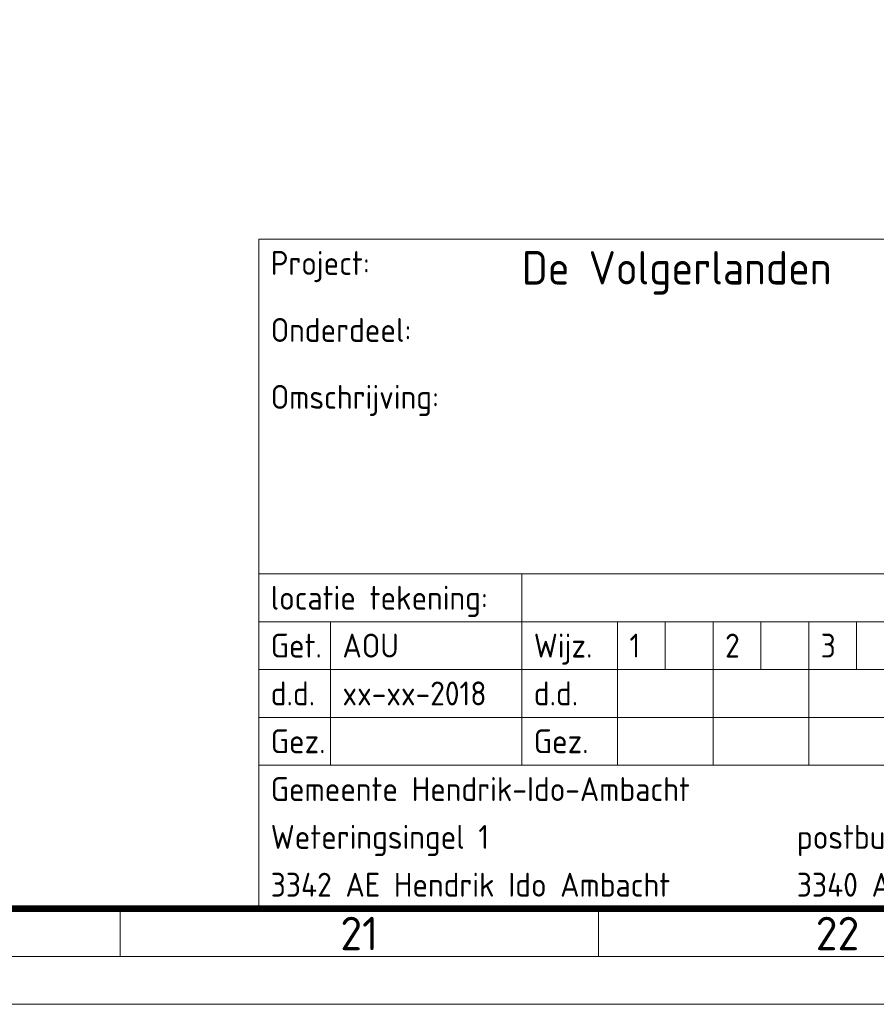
# Paper-space layout 'A0' of a CAD drawing. Header units: metres. Extents: x 0 to 1189, y 0 to 841.
# Tile 3 of 15: x 984 to 1074, y 0 to 103. Entities that reach past the tile are written whole.
import ezdxf
from ezdxf.enums import TextEntityAlignment as Align

# ---------------------------------------------------------------- set-up
doc = ezdxf.new("R2010")
doc.units = ezdxf.units.M
doc.header["$LTSCALE"] = 0.5
doc.layers.get('0').update_dxf_attribs({"lineweight": 13})
for name, color, linetype, lineweight in [('22BMALSTBC_VOLGER-ZW', 7, 'Continuous', 13), ('X-XX-AL-TEKENBLAD-S @ 1', 7, 'Continuous', 13), ('X-XX-AL-TEKENBLAD_KADER-G', 7, 'Continuous', 13), ('X-XX-AL-TEKENBLAD_KADER_ROOSTERVERDELING-G', 7, 'Continuous', 13), ('X-XX-AL-TEKENBLAD_KADER_ROOSTERVERDELING-T35', 7, 'Continuous', 13)]:
    doc.layers.add(name, color=color, linetype=linetype, lineweight=lineweight)
doc.styles.add('ambacht', font='isocp.shx')
doc.styles.add('ISO', font='iso', dxfattribs={"height": 2.5})
doc.styles.add('NLCS-ISO', font='NLCS-ISO.ttf')

# ---------------------------------------------------------------- blocks, each defined once
blk = doc.blocks.new('VOLGER-ZW')
for p, q in [((-170, 70), (0, 70)), ((-170, 0), (-170, 70)), ((-170, 35), (0, 35)), ((-142.5, 15), (-142.5, 35)), ((-170, 30), (0, 30)), ((-162.5, 15), (-162.5, 30)), ((-132.5, 15), (-132.5, 30)), ((-127.5, 25), (-127.5, 30)), ((-122.5, 15), (-122.5, 30)), ((-117.5, 25), (-117.5, 30)), ((-112.5, 15), (-112.5, 30)), ((-107.5, 25), (-107.5, 30)), ((-170, 25), (-102.5, 25)), ((-170, 20), (-102.5, 20)), ((-170, 15), (-40, 15))]:
    blk.add_line(p, q)
at = {"style": 'ambacht'}
for s, p in [('Project:', (-168.75, 66.25)), ('Onderdeel:', (-168.75, 59.25)), ('Omschrijving:', (-168.75, 52.25)), ('locatie tekening:', (-168.75, 31.25)), ('Wijz.', (-141.25, 26.25)), ('Get.', (-168.75, 26.25)), ('1', (-131.25, 26.25)), ('2', (-121.25, 26.25)), ('3', (-111.25, 26.25)), ('d.d.', (-168.75, 21.25)), ('d.d.', (-141.25, 21.25)), ('Gez.', (-168.75, 16.25)), ('Gez.', (-141.25, 16.25)), ('Gemeente Hendrik-Ido-Ambacht', (-168.75, 11.25)), ('Weteringsingel 1', (-168.75, 6.25)), ('postbus 34', (-113.75, 6.25)), ('3342 AE Hendrik Ido Ambacht', (-168.75, 1.25)), ('3340 AA ', (-113.75, 1.25))]:
    blk.add_text(s, height=2.5, dxfattribs=at).set_placement(p)
at = {"linetype": 'Continuous', "style": 'ISO', "width": 0.96}
blk.add_attdef('STATUS', text='', height=5, dxfattribs=at).set_placement((-0.87, 71.79), align=Align.RIGHT)
at = {"style": 'ambacht'}
for tag, p, height in [('PROJECTOMSCHRIJVING', (-142.5, 65.25), 3.5), ('ONDERDEELNAAM', (-142.5, 58.5), 3.5), ('TEKENINGNUMMER', (-38.75, 59.37), 3), ('WERKOMSCHRIJVING1', (-142.5, 52.25), 2.5), ('WERKOMSCHRIJVING2', (-142.5, 48.25), 2.5), ('BESTEKNUMMER', (-38.75, 47.5), 2.5), ('WERKOMSCHRIJVING3', (-142.5, 44.25), 2.5), ('WERKOMSCHRIJVING4', (-142.5, 40.25), 2.5), ('WERKOMSCHRIJVING5', (-142.5, 36.25), 2.5), ('SCHAAL', (-38.75, 36.25), 2.5), ('FORMAAT', (-18.75, 36.25), 2.5), ('LOCATIETEKENING', (-141.25, 31.25), 2.5), ('DATUMPLOT', (-38.75, 31.25), 2.5), ('TEKENAAR', (-161.25, 26.25), 2.5), ('DATUM', (-161.25, 21.25), 2.5), ('WIJZ1.', (-131.25, 21.25), 1.8), ('WIJZ2.', (-121.25, 21.25), 1.8), ('WIJZ3.', (-111.25, 21.25), 1.8), ('GEZ.', (-131.25, 16.25), 1.8), ('GEZ.', (-121.25, 16.25), 1.8), ('GEZ.', (-111.25, 16.25), 1.8)]:
    blk.add_attdef(tag, p, '', height=height, dxfattribs=at)
blk = doc.blocks.new('SAL-TEKENBLAD_A0-SO')
at = {"layer": 'X-XX-AL-TEKENBLAD_KADER-G'}
blk.add_line((0, 0), (1189, 0), dxfattribs=at)
at = {"layer": 'X-XX-AL-TEKENBLAD_KADER-G', "const_width": 0.7, "flags": 128}
blk.add_lwpolyline([(20, 10), (1179, 10), (1179, 831), (20, 831)], close=True, dxfattribs=at)
at = {"layer": 'X-XX-AL-TEKENBLAD_KADER_ROOSTERVERDELING-G'}
for p, q in [((994.5, 5), (994.5, 10)), ((1044.5, 5), (1044.5, 10)), ((15, 5), (1184, 5))]:
    blk.add_line(p, q, dxfattribs=at)
at = {"layer": 'X-XX-AL-TEKENBLAD_KADER_ROOSTERVERDELING-T35', "lineweight": 35, "style": 'NLCS-ISO'}
for s, p in [('21', (1019.5, 4.6)), ('22', (1069.5, 4.6))]:
    blk.add_text(s, height=3.5, dxfattribs=at).set_placement(p, align=Align.BOTTOM_CENTER)

psp = doc.layouts.new('A0')

# ---------------------------------------------------------------- block references
at = {"layer": '22BMALSTBC_VOLGER-ZW'}
ref = psp.add_blockref('VOLGER-ZW', (1179, 10), dxfattribs=at)
ref.add_attrib('PROJECTOMSCHRIJVING', 'De Volgerlanden', (1036.5, 75.25), dxfattribs={"layer": '0', "height": 3.5, "style": 'ambacht'})
ref.add_attrib('TEKENAAR', 'AOU', (1017.75, 36.25), dxfattribs={"layer": '0', "height": 2.5, "style": 'ambacht'})
ref.add_attrib('DATUM', 'xx-xx-2018', (1017.75, 31.25), dxfattribs={"layer": '0', "height": 2.5, "style": 'ambacht'})
at = {"layer": 'X-XX-AL-TEKENBLAD-S @ 1'}
psp.add_blockref('SAL-TEKENBLAD_A0-SO', (0, 0), dxfattribs=at)

doc.saveas('drawing.dxf')
